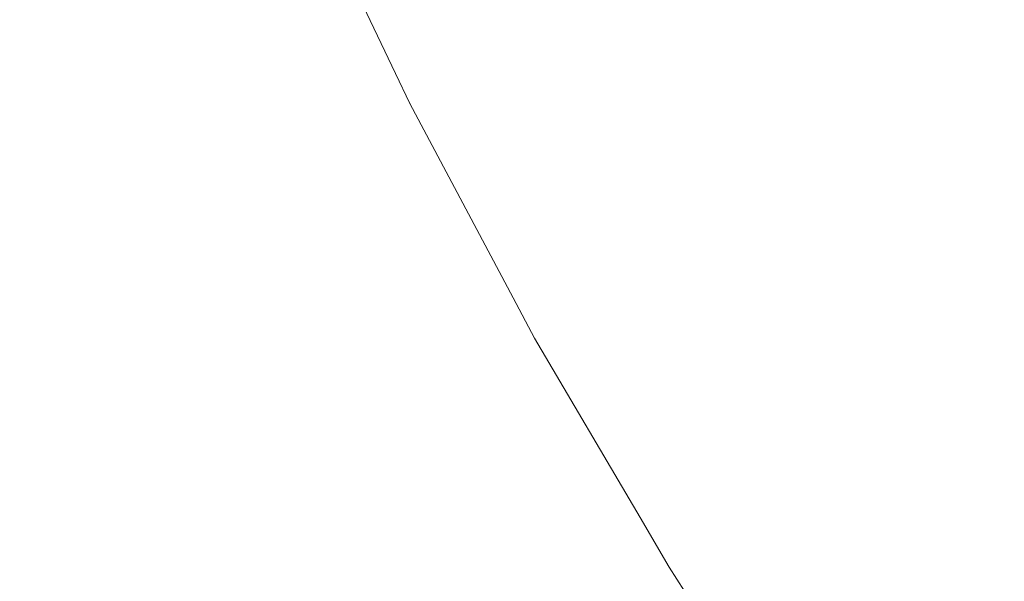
# Model space of a CAD drawing. Header units: centimetres. Extents: x -26.3 to 27.5, y 4.2 to 67.9.
# Tile 121 of 256: x -8.1776 to -8.1461, y 4.5949 to 4.6128. Entities that reach past the tile are written whole.
import ezdxf

# ---------------------------------------------------------------- set-up
doc = ezdxf.new("R2010")
doc.units = ezdxf.units.CM
doc.header["$LTSCALE"] = 2.54
doc.layers.add('Lucido design-1', color=7, linetype='Continuous')

# ---------------------------------------------------------------- blocks, each defined once
blk = doc.blocks.new('Gruppo-2-1')
at = {"color": 7, "linetype": 'Continuous', "lineweight": 9}
for points in [[(-25.986537, 5.900212, -1111.014164), (-25.986537, 4.300212, -1111.014164), (27.113463, 4.300212, -1111.014164), (27.113463, 5.900212, -1111.014164)], [(-25.986537, 5.900212, -1147.114164), (-25.986537, 4.300212, -1147.114164), (27.113463, 4.300212, -1147.114164), (27.113463, 5.900212, -1147.114164)]]:
    blk.add_3dface(points, dxfattribs=at)
for points, invisible_edges in [([(-8.160264, 4.612621, -1111.481627), (-8.163825, 4.620073, -1111.481627), (-8.162534, 4.620657, -1111.47777), (-8.158999, 4.613259, -1111.47777)], 15), ([(-8.160264, 4.612621, -1147.581627), (-8.163825, 4.620073, -1147.581627), (-8.162534, 4.620657, -1147.57777), (-8.158999, 4.613259, -1147.57777)], 15), ([(-8.161385, 4.612056, -1111.485536), (-8.164969, 4.619556, -1111.485536), (-8.163825, 4.620073, -1111.481627), (-8.160264, 4.612621, -1111.481627)], 15), ([(-8.161385, 4.612056, -1147.585536), (-8.164969, 4.619556, -1147.585536), (-8.163825, 4.620073, -1147.581627), (-8.160264, 4.612621, -1147.581627)], 15), ([(-8.162362, 4.611563, -1111.489489), (-8.165966, 4.619105, -1111.489489), (-8.164969, 4.619556, -1111.485536), (-8.161385, 4.612056, -1111.485536)], 15), ([(-8.162362, 4.611563, -1147.589489), (-8.165966, 4.619105, -1147.589489), (-8.164969, 4.619556, -1147.585536), (-8.161385, 4.612056, -1147.585536)], 15), ([(-8.144901, 4.611745, -1111.456076), (-8.148513, 4.618546, -1111.456076), (-8.146307, 4.619658, -1111.452761), (-8.142744, 4.61295, -1111.452761)], 15), ([(-8.144901, 4.611745, -1147.556076), (-8.148513, 4.618546, -1147.556076), (-8.146307, 4.619658, -1147.552761), (-8.142744, 4.61295, -1147.552761)], 15), ([(-8.163192, 4.611145, -1111.493481), (-8.166813, 4.618722, -1111.493481), (-8.165966, 4.619105, -1111.489489), (-8.162362, 4.611563, -1111.489489)], 15), ([(-8.163192, 4.611145, -1147.593481), (-8.166813, 4.618722, -1147.593481), (-8.165966, 4.619105, -1147.589489), (-8.162362, 4.611563, -1147.589489)], 15), ([(-8.163875, 4.6108, -1111.497503), (-8.16751, 4.618407, -1111.497503), (-8.166813, 4.618722, -1111.493481), (-8.163192, 4.611145, -1111.493481)], 15), ([(-8.163875, 4.6108, -1147.597503), (-8.16751, 4.618407, -1147.597503), (-8.166813, 4.618722, -1147.593481), (-8.163192, 4.611145, -1147.593481)], 15), ([(-8.146935, 4.610609, -1111.459487), (-8.150593, 4.617497, -1111.459487), (-8.148513, 4.618546, -1111.456076), (-8.144901, 4.611745, -1111.456076)], 15), ([(-8.146935, 4.610609, -1147.559487), (-8.150593, 4.617497, -1147.559487), (-8.148513, 4.618546, -1147.556076), (-8.144901, 4.611745, -1147.556076)], 15), ([(-8.164796, 4.610336, -1111.505614), (-8.168449, 4.617983, -1111.505614), (-8.168055, 4.618161, -1111.50155), (-8.164409, 4.610531, -1111.50155)], 15), ([(-8.164796, 4.610336, -1147.605614), (-8.168449, 4.617983, -1147.605614), (-8.168055, 4.618161, -1147.60155), (-8.164409, 4.610531, -1147.60155)], 15), ([(-8.164409, 4.610531, -1111.50155), (-8.168055, 4.618161, -1111.50155), (-8.16751, 4.618407, -1111.497503), (-8.163875, 4.6108, -1111.497503)], 15), ([(-8.164409, 4.610531, -1147.60155), (-8.168055, 4.618161, -1147.60155), (-8.16751, 4.618407, -1147.597503), (-8.163875, 4.6108, -1147.597503)], 15), ([(-8.165281, 4.610091, -1111.720125), (-8.168945, 4.617759, -1111.720125), (-8.168801, 4.617824, -1111.716136), (-8.16514, 4.610163, -1111.716136)], 15), ([(-8.165281, 4.610091, -1147.820125), (-8.168945, 4.617759, -1147.820125), (-8.168801, 4.617824, -1147.816136), (-8.16514, 4.610163, -1147.816136)], 15), ([(-8.16514, 4.610163, -1111.716136), (-8.168801, 4.617824, -1111.716136), (-8.168783, 4.617832, -1111.714164), (-8.165578, 4.611124, -1111.714164)], 11), ([(-8.16514, 4.610163, -1147.816136), (-8.168801, 4.617824, -1147.816136), (-8.168783, 4.617832, -1147.814164), (-8.165578, 4.611124, -1147.814164)], 11), ([(-8.168783, 4.617832, -1111.514164), (-8.165578, 4.611124, -1111.514164), (-8.165578, 4.611124, -1111.714164), (-8.168783, 4.617832, -1111.714164)], 10), ([(-8.165578, 4.611124, -1111.514164), (-8.168783, 4.617832, -1111.514164), (-8.168782, 4.617832, -1111.513619), (-8.165121, 4.610172, -1111.513619)], 14), ([(-8.168783, 4.617832, -1147.614164), (-8.165578, 4.611124, -1147.614164), (-8.165578, 4.611124, -1147.814164), (-8.168783, 4.617832, -1147.814164)], 10), ([(-8.165578, 4.611124, -1147.614164), (-8.168783, 4.617832, -1147.614164), (-8.168782, 4.617832, -1147.613619), (-8.165121, 4.610172, -1147.613619)], 14), ([(-8.165121, 4.610172, -1111.513619), (-8.168782, 4.617832, -1111.513619), (-8.168692, 4.617873, -1111.509689), (-8.165033, 4.610216, -1111.509689)], 15), ([(-8.165121, 4.610172, -1147.613619), (-8.168782, 4.617832, -1147.613619), (-8.168692, 4.617873, -1147.609689), (-8.165033, 4.610216, -1147.609689)], 15), ([(-8.165033, 4.610216, -1111.509689), (-8.168692, 4.617873, -1111.509689), (-8.168449, 4.617983, -1111.505614), (-8.164796, 4.610336, -1111.505614)], 15), ([(-8.165033, 4.610216, -1147.609689), (-8.168692, 4.617873, -1147.609689), (-8.168449, 4.617983, -1147.605614), (-8.164796, 4.610336, -1147.605614)], 15), ([(-8.165992, 4.609733, -1111.728083), (-8.16967, 4.617431, -1111.728083), (-8.169235, 4.617628, -1111.724109), (-8.165565, 4.609948, -1111.724109)], 15), ([(-8.165992, 4.609733, -1147.828083), (-8.16967, 4.617431, -1147.828083), (-8.169235, 4.617628, -1147.824109), (-8.165565, 4.609948, -1147.824109)], 15), ([(-8.165565, 4.609948, -1111.724109), (-8.169235, 4.617628, -1111.724109), (-8.168945, 4.617759, -1111.720125), (-8.165281, 4.610091, -1111.720125)], 15), ([(-8.165565, 4.609948, -1147.824109), (-8.169235, 4.617628, -1147.824109), (-8.168945, 4.617759, -1147.820125), (-8.165281, 4.610091, -1147.820125)], 15), ([(-8.148842, 4.609543, -1111.462988), (-8.152544, 4.616513, -1111.462988), (-8.150593, 4.617497, -1111.459487), (-8.146935, 4.610609, -1111.459487)], 15), ([(-8.148842, 4.609543, -1147.562988), (-8.152544, 4.616513, -1147.562988), (-8.150593, 4.617497, -1147.559487), (-8.146935, 4.610609, -1147.559487)], 15), ([(-8.166561, 4.609446, -1111.73204), (-8.170251, 4.617168, -1111.73204), (-8.16967, 4.617431, -1111.728083), (-8.165992, 4.609733, -1111.728083)], 15), ([(-8.166561, 4.609446, -1147.83204), (-8.170251, 4.617168, -1147.83204), (-8.16967, 4.617431, -1147.828083), (-8.165992, 4.609733, -1147.828083)], 15), ([(-8.167272, 4.609087, -1111.735974), (-8.170977, 4.61684, -1111.735974), (-8.170251, 4.617168, -1111.73204), (-8.166561, 4.609446, -1111.73204)], 15), ([(-8.167272, 4.609087, -1147.835974), (-8.170977, 4.61684, -1147.835974), (-8.170251, 4.617168, -1147.83204), (-8.166561, 4.609446, -1147.83204)], 15), ([(-8.168125, 4.608657, -1111.739877), (-8.171847, 4.616447, -1111.739877), (-8.170977, 4.61684, -1111.735974), (-8.167272, 4.609087, -1111.735974)], 15), ([(-8.168125, 4.608657, -1147.839877), (-8.171847, 4.616447, -1147.839877), (-8.170977, 4.61684, -1147.835974), (-8.167272, 4.609087, -1147.835974)], 15), ([(-8.169118, 4.608157, -1111.743744), (-8.172861, 4.615988, -1111.743744), (-8.171847, 4.616447, -1111.739877), (-8.168125, 4.608657, -1111.739877)], 15), ([(-8.169118, 4.608157, -1147.843744), (-8.172861, 4.615988, -1147.843744), (-8.171847, 4.616447, -1147.839877), (-8.168125, 4.608657, -1147.839877)], 15), ([(-8.15062, 4.60855, -1111.466573), (-8.154362, 4.615596, -1111.466573), (-8.152544, 4.616513, -1111.462988), (-8.148842, 4.609543, -1111.462988)], 15), ([(-8.15062, 4.60855, -1147.566573), (-8.154362, 4.615596, -1147.566573), (-8.152544, 4.616513, -1147.562988), (-8.148842, 4.609543, -1147.562988)], 15), ([(-8.170251, 4.607585, -1111.747567), (-8.174017, 4.615466, -1111.747567), (-8.172861, 4.615988, -1111.743744), (-8.169118, 4.608157, -1111.743744)], 15), ([(-8.170251, 4.607585, -1147.847567), (-8.174017, 4.615466, -1147.847567), (-8.172861, 4.615988, -1147.843744), (-8.169118, 4.608157, -1147.843744)], 15), ([(-8.171522, 4.606944, -1111.751341), (-8.175314, 4.61488, -1111.751341), (-8.174017, 4.615466, -1111.747567), (-8.170251, 4.607585, -1111.747567)], 15), ([(-8.171522, 4.606944, -1147.851341), (-8.175314, 4.61488, -1147.851341), (-8.174017, 4.615466, -1147.847567), (-8.170251, 4.607585, -1147.847567)], 15), ([(-8.152266, 4.60763, -1111.470236), (-8.156046, 4.614748, -1111.470236), (-8.154362, 4.615596, -1111.466573), (-8.15062, 4.60855, -1111.466573)], 15), ([(-8.152266, 4.60763, -1147.570236), (-8.156046, 4.614748, -1147.570236), (-8.154362, 4.615596, -1147.566573), (-8.15062, 4.60855, -1147.566573)], 15), ([(-8.17293, 4.606235, -1111.755058), (-8.176751, 4.61423, -1111.755058), (-8.175314, 4.61488, -1111.751341), (-8.171522, 4.606944, -1111.751341)], 15), ([(-8.17293, 4.606235, -1147.855058), (-8.176751, 4.61423, -1147.855058), (-8.175314, 4.61488, -1147.851341), (-8.171522, 4.606944, -1147.851341)], 15), ([(-8.153778, 4.606786, -1111.473971), (-8.157592, 4.613968, -1111.473971), (-8.156046, 4.614748, -1111.470236), (-8.152266, 4.60763, -1111.470236)], 15), ([(-8.153778, 4.606786, -1147.573971), (-8.157592, 4.613968, -1147.573971), (-8.156046, 4.614748, -1147.570236), (-8.152266, 4.60763, -1147.570236)], 15), ([(-8.174472, 4.605457, -1111.758712), (-8.178325, 4.613519, -1111.758712), (-8.176751, 4.61423, -1111.755058), (-8.17293, 4.606235, -1111.755058)], 15), ([(-8.174472, 4.605457, -1147.858712), (-8.178325, 4.613519, -1147.858712), (-8.176751, 4.61423, -1147.855058), (-8.17293, 4.606235, -1147.855058)], 15), ([(-8.155153, 4.606018, -1111.47777), (-8.158999, 4.613259, -1111.47777), (-8.157592, 4.613968, -1111.473971), (-8.153778, 4.606786, -1111.473971)], 15), ([(-8.155153, 4.606018, -1147.57777), (-8.158999, 4.613259, -1147.57777), (-8.157592, 4.613968, -1147.573971), (-8.153778, 4.606786, -1147.573971)], 15), ([(-8.176147, 4.604613, -1111.762298), (-8.180034, 4.612746, -1111.762298), (-8.178325, 4.613519, -1111.758712), (-8.174472, 4.605457, -1111.758712)], 15), ([(-8.176147, 4.604613, -1147.862298), (-8.180034, 4.612746, -1147.862298), (-8.178325, 4.613519, -1147.858712), (-8.174472, 4.605457, -1147.858712)], 15), ([(-8.15639, 4.605327, -1111.481627), (-8.160264, 4.612621, -1111.481627), (-8.158999, 4.613259, -1111.47777), (-8.155153, 4.606018, -1111.47777)], 15), ([(-8.15639, 4.605327, -1147.581627), (-8.160264, 4.612621, -1147.581627), (-8.158999, 4.613259, -1147.57777), (-8.155153, 4.606018, -1147.57777)], 15), ([(-8.177952, 4.603703, -1111.765808), (-8.181876, 4.611914, -1111.765808), (-8.180034, 4.612746, -1111.762298), (-8.176147, 4.604613, -1111.762298)], 15), ([(-8.177952, 4.603703, -1147.865808), (-8.181876, 4.611914, -1147.865808), (-8.180034, 4.612746, -1147.862298), (-8.176147, 4.604613, -1147.862298)], 15), ([(-8.157486, 4.604714, -1111.485536), (-8.161385, 4.612056, -1111.485536), (-8.160264, 4.612621, -1111.481627), (-8.15639, 4.605327, -1111.481627)], 15), ([(-8.157486, 4.604714, -1147.585536), (-8.161385, 4.612056, -1147.585536), (-8.160264, 4.612621, -1147.581627), (-8.15639, 4.605327, -1147.581627)], 15), ([(-8.158441, 4.604181, -1111.489489), (-8.162362, 4.611563, -1111.489489), (-8.161385, 4.612056, -1111.485536), (-8.157486, 4.604714, -1111.485536)], 15), ([(-8.158441, 4.604181, -1147.589489), (-8.162362, 4.611563, -1147.589489), (-8.161385, 4.612056, -1147.585536), (-8.157486, 4.604714, -1147.585536)], 15), ([(-8.159252, 4.603728, -1111.493481), (-8.163192, 4.611145, -1111.493481), (-8.162362, 4.611563, -1111.489489), (-8.158441, 4.604181, -1111.489489)], 15), ([(-8.159252, 4.603728, -1147.593481), (-8.163192, 4.611145, -1147.593481), (-8.162362, 4.611563, -1147.589489), (-8.158441, 4.604181, -1147.589489)], 15), ([(-8.142987, 4.603882, -1111.459487), (-8.146935, 4.610609, -1111.459487), (-8.144901, 4.611745, -1111.456076), (-8.141004, 4.605103, -1111.456076)], 15), ([(-8.142987, 4.603882, -1147.559487), (-8.146935, 4.610609, -1147.559487), (-8.144901, 4.611745, -1147.556076), (-8.141004, 4.605103, -1147.556076)], 15), ([(-8.165578, 4.611124, -1111.714164), (-8.165123, 4.610171, -1111.714164), (-8.16514, 4.610163, -1111.716136)], 10), ([(-8.165123, 4.610171, -1111.714164), (-8.165578, 4.611124, -1111.714164), (-8.165578, 4.611124, -1111.514164), (-8.165123, 4.610171, -1111.514164)], 10), ([(-8.165121, 4.610172, -1111.513619), (-8.165123, 4.610171, -1111.514164), (-8.165578, 4.611124, -1111.514164)], 9), ([(-8.165578, 4.611124, -1147.814164), (-8.165123, 4.610171, -1147.814164), (-8.16514, 4.610163, -1147.816136)], 10), ([(-8.165123, 4.610171, -1147.814164), (-8.165578, 4.611124, -1147.814164), (-8.165578, 4.611124, -1147.614164), (-8.165123, 4.610171, -1147.614164)], 10), ([(-8.165121, 4.610172, -1147.613619), (-8.165123, 4.610171, -1147.614164), (-8.165578, 4.611124, -1147.614164)], 9), ([(-8.15992, 4.603355, -1111.497503), (-8.163875, 4.6108, -1111.497503), (-8.163192, 4.611145, -1111.493481), (-8.159252, 4.603728, -1111.493481)], 15), ([(-8.15992, 4.603355, -1147.597503), (-8.163875, 4.6108, -1147.597503), (-8.163192, 4.611145, -1147.593481), (-8.159252, 4.603728, -1147.593481)], 15), ([(-8.160443, 4.603063, -1111.50155), (-8.164409, 4.610531, -1111.50155), (-8.163875, 4.6108, -1111.497503), (-8.15992, 4.603355, -1111.497503)], 15), ([(-8.160443, 4.603063, -1147.60155), (-8.164409, 4.610531, -1147.60155), (-8.163875, 4.6108, -1147.597503), (-8.15992, 4.603355, -1147.597503)], 15), ([(-8.144848, 4.602737, -1111.462988), (-8.148842, 4.609543, -1111.462988), (-8.146935, 4.610609, -1111.459487), (-8.142987, 4.603882, -1111.459487)], 15), ([(-8.144848, 4.602737, -1147.562988), (-8.148842, 4.609543, -1147.562988), (-8.146935, 4.610609, -1147.559487), (-8.142987, 4.603882, -1147.559487)], 15), ([(-8.161053, 4.602722, -1111.509689), (-8.165033, 4.610216, -1111.509689), (-8.164796, 4.610336, -1111.505614), (-8.160821, 4.602852, -1111.505614)], 15), ([(-8.161053, 4.602722, -1147.609689), (-8.165033, 4.610216, -1147.609689), (-8.164796, 4.610336, -1147.605614), (-8.160821, 4.602852, -1147.605614)], 15), ([(-8.160821, 4.602852, -1111.505614), (-8.164796, 4.610336, -1111.505614), (-8.164409, 4.610531, -1111.50155), (-8.160443, 4.603063, -1111.50155)], 15), ([(-8.160821, 4.602852, -1147.605614), (-8.164796, 4.610336, -1147.605614), (-8.164409, 4.610531, -1147.60155), (-8.160443, 4.603063, -1147.60155)], 15), ([(-8.16199, 4.602198, -1111.728083), (-8.165992, 4.609733, -1111.728083), (-8.165565, 4.609948, -1111.724109), (-8.161573, 4.602431, -1111.724109)], 15), ([(-8.16199, 4.602198, -1147.828083), (-8.165992, 4.609733, -1147.828083), (-8.165565, 4.609948, -1147.824109), (-8.161573, 4.602431, -1147.824109)], 15), ([(-8.161573, 4.602431, -1111.724109), (-8.165565, 4.609948, -1111.724109), (-8.165281, 4.610091, -1111.720125), (-8.161295, 4.602586, -1111.720125)], 15), ([(-8.161573, 4.602431, -1147.824109), (-8.165565, 4.609948, -1147.824109), (-8.165281, 4.610091, -1147.820125), (-8.161295, 4.602586, -1147.820125)], 15), ([(-8.161295, 4.602586, -1111.720125), (-8.165281, 4.610091, -1111.720125), (-8.16514, 4.610163, -1111.716136), (-8.161157, 4.602664, -1111.716136)], 15), ([(-8.161295, 4.602586, -1147.820125), (-8.165281, 4.610091, -1147.820125), (-8.16514, 4.610163, -1147.816136), (-8.161157, 4.602664, -1147.816136)], 15), ([(-8.161157, 4.602664, -1111.716136), (-8.16514, 4.610163, -1111.716136), (-8.165123, 4.610171, -1111.714164), (-8.161822, 4.603956, -1111.714164)], 11), ([(-8.161157, 4.602664, -1147.816136), (-8.16514, 4.610163, -1147.816136), (-8.165123, 4.610171, -1147.814164), (-8.161822, 4.603956, -1147.814164)], 11), ([(-8.161822, 4.603956, -1111.514164), (-8.165123, 4.610171, -1111.514164), (-8.165121, 4.610172, -1111.513619), (-8.161139, 4.602674, -1111.513619)], 14), ([(-8.161822, 4.603956, -1147.614164), (-8.165123, 4.610171, -1147.614164), (-8.165121, 4.610172, -1147.613619), (-8.161139, 4.602674, -1147.613619)], 14), ([(-8.165123, 4.610171, -1111.514164), (-8.161822, 4.603956, -1111.514164), (-8.161822, 4.603956, -1111.714164), (-8.165123, 4.610171, -1111.714164)], 10), ([(-8.165123, 4.610171, -1147.614164), (-8.161822, 4.603956, -1147.614164), (-8.161822, 4.603956, -1147.814164), (-8.165123, 4.610171, -1147.814164)], 10), ([(-8.161139, 4.602674, -1111.513619), (-8.165121, 4.610172, -1111.513619), (-8.165033, 4.610216, -1111.509689), (-8.161053, 4.602722, -1111.509689)], 15), ([(-8.161139, 4.602674, -1147.613619), (-8.165121, 4.610172, -1147.613619), (-8.165033, 4.610216, -1147.609689), (-8.161053, 4.602722, -1147.609689)], 15), ([(-8.162546, 4.601887, -1111.73204), (-8.166561, 4.609446, -1111.73204), (-8.165992, 4.609733, -1111.728083), (-8.16199, 4.602198, -1111.728083)], 15), ([(-8.162546, 4.601887, -1147.83204), (-8.166561, 4.609446, -1147.83204), (-8.165992, 4.609733, -1147.828083), (-8.16199, 4.602198, -1147.828083)], 15), ([(-8.163242, 4.601499, -1111.735974), (-8.167272, 4.609087, -1111.735974), (-8.166561, 4.609446, -1111.73204), (-8.162546, 4.601887, -1111.73204)], 15), ([(-8.163242, 4.601499, -1147.835974), (-8.167272, 4.609087, -1147.835974), (-8.166561, 4.609446, -1147.83204), (-8.162546, 4.601887, -1147.83204)], 15), ([(-8.146582, 4.601669, -1111.466573), (-8.15062, 4.60855, -1111.466573), (-8.148842, 4.609543, -1111.462988), (-8.144848, 4.602737, -1111.462988)], 15), ([(-8.146582, 4.601669, -1147.566573), (-8.15062, 4.60855, -1147.566573), (-8.148842, 4.609543, -1147.562988), (-8.144848, 4.602737, -1147.562988)], 15), ([(-8.164076, 4.601033, -1111.739877), (-8.168125, 4.608657, -1111.739877), (-8.167272, 4.609087, -1111.735974), (-8.163242, 4.601499, -1111.735974)], 15), ([(-8.164076, 4.601033, -1147.839877), (-8.168125, 4.608657, -1147.839877), (-8.167272, 4.609087, -1147.835974), (-8.163242, 4.601499, -1147.835974)], 15), ([(-8.165047, 4.600491, -1111.743744), (-8.169118, 4.608157, -1111.743744), (-8.168125, 4.608657, -1111.739877), (-8.164076, 4.601033, -1111.739877)], 15), ([(-8.165047, 4.600491, -1147.843744), (-8.169118, 4.608157, -1147.843744), (-8.168125, 4.608657, -1147.839877), (-8.164076, 4.601033, -1147.839877)], 15), ([(-8.148188, 4.60068, -1111.470236), (-8.152266, 4.60763, -1111.470236), (-8.15062, 4.60855, -1111.466573), (-8.146582, 4.601669, -1111.466573)], 15), ([(-8.148188, 4.60068, -1147.570236), (-8.152266, 4.60763, -1147.570236), (-8.15062, 4.60855, -1147.566573), (-8.146582, 4.601669, -1147.566573)], 15), ([(-8.166155, 4.599872, -1111.747567), (-8.170251, 4.607585, -1111.747567), (-8.169118, 4.608157, -1111.743744), (-8.165047, 4.600491, -1111.743744)], 15), ([(-8.166155, 4.599872, -1147.847567), (-8.170251, 4.607585, -1147.847567), (-8.169118, 4.608157, -1147.843744), (-8.165047, 4.600491, -1147.843744)], 15), ([(-8.167397, 4.599178, -1111.751341), (-8.171522, 4.606944, -1111.751341), (-8.170251, 4.607585, -1111.747567), (-8.166155, 4.599872, -1111.747567)], 15), ([(-8.167397, 4.599178, -1147.851341), (-8.171522, 4.606944, -1147.851341), (-8.170251, 4.607585, -1147.847567), (-8.166155, 4.599872, -1147.847567)], 15), ([(-8.149662, 4.599772, -1111.473971), (-8.153778, 4.606786, -1111.473971), (-8.152266, 4.60763, -1111.470236), (-8.148188, 4.60068, -1111.470236)], 15), ([(-8.149662, 4.599772, -1147.573971), (-8.153778, 4.606786, -1147.573971), (-8.152266, 4.60763, -1147.570236), (-8.148188, 4.60068, -1147.570236)], 15), ([(-8.168774, 4.598409, -1111.755058), (-8.17293, 4.606235, -1111.755058), (-8.171522, 4.606944, -1111.751341), (-8.167397, 4.599178, -1111.751341)], 15), ([(-8.168774, 4.598409, -1147.855058), (-8.17293, 4.606235, -1147.855058), (-8.171522, 4.606944, -1147.851341), (-8.167397, 4.599178, -1147.851341)], 15), ([(-8.151004, 4.598946, -1111.47777), (-8.155153, 4.606018, -1111.47777), (-8.153778, 4.606786, -1111.473971), (-8.149662, 4.599772, -1111.473971)], 15), ([(-8.151004, 4.598946, -1147.57777), (-8.155153, 4.606018, -1147.57777), (-8.153778, 4.606786, -1147.573971), (-8.149662, 4.599772, -1147.573971)], 15), ([(-8.170282, 4.597566, -1111.758712), (-8.174472, 4.605457, -1111.758712), (-8.17293, 4.606235, -1111.755058), (-8.168774, 4.598409, -1111.755058)], 15), ([(-8.170282, 4.597566, -1147.858712), (-8.174472, 4.605457, -1147.858712), (-8.17293, 4.606235, -1147.855058), (-8.168774, 4.598409, -1147.855058)], 15), ([(-8.15221, 4.598203, -1111.481627), (-8.15639, 4.605327, -1111.481627), (-8.155153, 4.606018, -1111.47777), (-8.151004, 4.598946, -1111.47777)], 15), ([(-8.15221, 4.598203, -1147.581627), (-8.15639, 4.605327, -1147.581627), (-8.155153, 4.606018, -1147.57777), (-8.151004, 4.598946, -1147.57777)], 15), ([(-8.171919, 4.596652, -1111.762298), (-8.176147, 4.604613, -1111.762298), (-8.174472, 4.605457, -1111.758712), (-8.170282, 4.597566, -1111.758712)], 15), ([(-8.171919, 4.596652, -1147.862298), (-8.176147, 4.604613, -1147.862298), (-8.174472, 4.605457, -1147.858712), (-8.170282, 4.597566, -1147.858712)], 15), ([(-8.153279, 4.597545, -1111.485536), (-8.157486, 4.604714, -1111.485536), (-8.15639, 4.605327, -1111.481627), (-8.15221, 4.598203, -1111.481627)], 15), ([(-8.153279, 4.597545, -1147.585536), (-8.157486, 4.604714, -1147.585536), (-8.15639, 4.605327, -1147.581627), (-8.15221, 4.598203, -1147.581627)], 15), ([(-8.173684, 4.595666, -1111.765808), (-8.177952, 4.603703, -1111.765808), (-8.176147, 4.604613, -1111.762298), (-8.171919, 4.596652, -1111.762298)], 15), ([(-8.173684, 4.595666, -1147.865808), (-8.177952, 4.603703, -1147.865808), (-8.176147, 4.604613, -1147.862298), (-8.171919, 4.596652, -1147.862298)], 15), ([(-8.15421, 4.596972, -1111.489489), (-8.158441, 4.604181, -1111.489489), (-8.157486, 4.604714, -1111.485536), (-8.153279, 4.597545, -1111.485536)], 15), ([(-8.15421, 4.596972, -1147.589489), (-8.158441, 4.604181, -1147.589489), (-8.157486, 4.604714, -1147.585536), (-8.153279, 4.597545, -1147.585536)], 15), ([(-8.155002, 4.596484, -1111.493481), (-8.159252, 4.603728, -1111.493481), (-8.158441, 4.604181, -1111.489489), (-8.15421, 4.596972, -1111.489489)], 15), ([(-8.155002, 4.596484, -1147.593481), (-8.159252, 4.603728, -1147.593481), (-8.158441, 4.604181, -1147.589489), (-8.15421, 4.596972, -1147.589489)], 15), ([(-8.175573, 4.59461, -1111.769238), (-8.179885, 4.602728, -1111.769238), (-8.177952, 4.603703, -1111.765808), (-8.173684, 4.595666, -1111.765808)], 15), ([(-8.175573, 4.59461, -1147.869238), (-8.179885, 4.602728, -1147.869238), (-8.177952, 4.603703, -1147.865808), (-8.173684, 4.595666, -1147.865808)], 15), ([(-8.161822, 4.603956, -1111.714164), (-8.16114, 4.602673, -1111.714164), (-8.161157, 4.602664, -1111.716136)], 10), ([(-8.16114, 4.602673, -1111.714164), (-8.161822, 4.603956, -1111.714164), (-8.161822, 4.603956, -1111.514164), (-8.16114, 4.602673, -1111.514164)], 10), ([(-8.161139, 4.602674, -1111.513619), (-8.16114, 4.602673, -1111.514164), (-8.161822, 4.603956, -1111.514164)], 9), ([(-8.161822, 4.603956, -1147.814164), (-8.16114, 4.602673, -1147.814164), (-8.161157, 4.602664, -1147.816136)], 10), ([(-8.16114, 4.602673, -1147.814164), (-8.161822, 4.603956, -1147.814164), (-8.161822, 4.603956, -1147.614164), (-8.16114, 4.602673, -1147.614164)], 10), ([(-8.161139, 4.602674, -1147.613619), (-8.16114, 4.602673, -1147.614164), (-8.161822, 4.603956, -1147.614164)], 9), ([(-8.155653, 4.596083, -1111.497503), (-8.15992, 4.603355, -1111.497503), (-8.159252, 4.603728, -1111.493481), (-8.155002, 4.596484, -1111.493481)], 15), ([(-8.155653, 4.596083, -1147.597503), (-8.15992, 4.603355, -1147.597503), (-8.159252, 4.603728, -1147.593481), (-8.155002, 4.596484, -1147.593481)], 15), ([(-8.156163, 4.595769, -1111.50155), (-8.160443, 4.603063, -1111.50155), (-8.15992, 4.603355, -1111.497503), (-8.155653, 4.596083, -1111.497503)], 15), ([(-8.156163, 4.595769, -1147.60155), (-8.160443, 4.603063, -1147.60155), (-8.15992, 4.603355, -1147.597503), (-8.155653, 4.596083, -1147.597503)], 15), ([(-8.156531, 4.595543, -1111.505614), (-8.160821, 4.602852, -1111.505614), (-8.160443, 4.603063, -1111.50155), (-8.156163, 4.595769, -1111.50155)], 15), ([(-8.156531, 4.595543, -1147.605614), (-8.160821, 4.602852, -1147.605614), (-8.160443, 4.603063, -1147.60155), (-8.156163, 4.595769, -1147.60155)], 15), ([(-8.177584, 4.593487, -1111.77258), (-8.181942, 4.601691, -1111.77258), (-8.179885, 4.602728, -1111.769238), (-8.175573, 4.59461, -1111.769238)], 15), ([(-8.177584, 4.593487, -1147.87258), (-8.181942, 4.601691, -1147.87258), (-8.179885, 4.602728, -1147.869238), (-8.175573, 4.59461, -1147.869238)], 15), ([(-8.156842, 4.595351, -1111.513619), (-8.161139, 4.602674, -1111.513619), (-8.161053, 4.602722, -1111.509689), (-8.156758, 4.595403, -1111.509689)], 15), ([(-8.156842, 4.595351, -1147.613619), (-8.161139, 4.602674, -1147.613619), (-8.161053, 4.602722, -1147.609689), (-8.156758, 4.595403, -1147.609689)], 15), ([(-8.156758, 4.595403, -1111.509689), (-8.161053, 4.602722, -1111.509689), (-8.160821, 4.602852, -1111.505614), (-8.156531, 4.595543, -1111.505614)], 15), ([(-8.156758, 4.595403, -1147.609689), (-8.161053, 4.602722, -1147.609689), (-8.160821, 4.602852, -1147.605614), (-8.156531, 4.595543, -1147.605614)], 15), ([(-8.142255, 4.594965, -1111.466573), (-8.146582, 4.601669, -1111.466573), (-8.144848, 4.602737, -1111.462988), (-8.140568, 4.596106, -1111.462988)], 15), ([(-8.142255, 4.594965, -1147.566573), (-8.146582, 4.601669, -1147.566573), (-8.144848, 4.602737, -1147.562988), (-8.140568, 4.596106, -1147.562988)], 15), ([(-8.157672, 4.59484, -1111.728083), (-8.16199, 4.602198, -1111.728083), (-8.161573, 4.602431, -1111.724109), (-8.157265, 4.595091, -1111.724109)], 15), ([(-8.157672, 4.59484, -1147.828083), (-8.16199, 4.602198, -1147.828083), (-8.161573, 4.602431, -1147.824109), (-8.157265, 4.595091, -1147.824109)], 15), ([(-8.157265, 4.595091, -1111.724109), (-8.161573, 4.602431, -1111.724109), (-8.161295, 4.602586, -1111.720125), (-8.156995, 4.595257, -1111.720125)], 15), ([(-8.157265, 4.595091, -1147.824109), (-8.161573, 4.602431, -1147.824109), (-8.161295, 4.602586, -1147.820125), (-8.156995, 4.595257, -1147.820125)], 15), ([(-8.156995, 4.595257, -1111.720125), (-8.161295, 4.602586, -1111.720125), (-8.161157, 4.602664, -1111.716136), (-8.15686, 4.59534, -1111.716136)], 15), ([(-8.156995, 4.595257, -1147.820125), (-8.161295, 4.602586, -1147.820125), (-8.161157, 4.602664, -1147.816136), (-8.15686, 4.59534, -1147.816136)], 15), ([(-8.15686, 4.59534, -1111.716136), (-8.161157, 4.602664, -1111.716136), (-8.16114, 4.602673, -1111.714164), (-8.157775, 4.596938, -1111.714164)], 11), ([(-8.15686, 4.59534, -1147.816136), (-8.161157, 4.602664, -1147.816136), (-8.16114, 4.602673, -1147.814164), (-8.157775, 4.596938, -1147.814164)], 11), ([(-8.157775, 4.596938, -1111.514164), (-8.16114, 4.602673, -1111.514164), (-8.161139, 4.602674, -1111.513619), (-8.156842, 4.595351, -1111.513619)], 14), ([(-8.157775, 4.596938, -1147.614164), (-8.16114, 4.602673, -1147.614164), (-8.161139, 4.602674, -1147.613619), (-8.156842, 4.595351, -1147.613619)], 14), ([(-8.16114, 4.602673, -1111.514164), (-8.157775, 4.596938, -1111.514164), (-8.157775, 4.596938, -1111.714164), (-8.16114, 4.602673, -1111.714164)], 10), ([(-8.16114, 4.602673, -1147.614164), (-8.157775, 4.596938, -1147.614164), (-8.157775, 4.596938, -1147.814164), (-8.16114, 4.602673, -1147.814164)], 10), ([(-8.158215, 4.594506, -1111.73204), (-8.162546, 4.601887, -1111.73204), (-8.16199, 4.602198, -1111.728083), (-8.157672, 4.59484, -1111.728083)], 15), ([(-8.158215, 4.594506, -1147.83204), (-8.162546, 4.601887, -1147.83204), (-8.16199, 4.602198, -1147.828083), (-8.157672, 4.59484, -1147.828083)], 15), ([(-8.158893, 4.594088, -1111.735974), (-8.163242, 4.601499, -1111.735974), (-8.162546, 4.601887, -1111.73204), (-8.158215, 4.594506, -1111.73204)], 15), ([(-8.158893, 4.594088, -1147.835974), (-8.163242, 4.601499, -1147.835974), (-8.162546, 4.601887, -1147.83204), (-8.158215, 4.594506, -1147.83204)], 15), ([(-8.159706, 4.593588, -1111.739877), (-8.164076, 4.601033, -1111.739877), (-8.163242, 4.601499, -1111.735974), (-8.158893, 4.594088, -1111.735974)], 15), ([(-8.159706, 4.593588, -1147.839877), (-8.164076, 4.601033, -1147.839877), (-8.163242, 4.601499, -1147.835974), (-8.158893, 4.594088, -1147.835974)], 15), ([(-8.143818, 4.593909, -1111.470236), (-8.148188, 4.60068, -1111.470236), (-8.146582, 4.601669, -1111.466573), (-8.142255, 4.594965, -1111.466573)], 15), ([(-8.143818, 4.593909, -1147.570236), (-8.148188, 4.60068, -1147.570236), (-8.146582, 4.601669, -1147.566573), (-8.142255, 4.594965, -1147.566573)], 15), ([(-8.160654, 4.593004, -1111.743744), (-8.165047, 4.600491, -1111.743744), (-8.164076, 4.601033, -1111.739877), (-8.159706, 4.593588, -1111.739877)], 15), ([(-8.160654, 4.593004, -1147.843744), (-8.165047, 4.600491, -1147.843744), (-8.164076, 4.601033, -1147.839877), (-8.159706, 4.593588, -1147.839877)], 15), ([(-8.145252, 4.592939, -1111.473971), (-8.149662, 4.599772, -1111.473971), (-8.148188, 4.60068, -1111.470236), (-8.143818, 4.593909, -1111.470236)], 15), ([(-8.145252, 4.592939, -1147.573971), (-8.149662, 4.599772, -1147.573971), (-8.148188, 4.60068, -1147.570236), (-8.143818, 4.593909, -1147.570236)], 15), ([(-8.161734, 4.592339, -1111.747567), (-8.166155, 4.599872, -1111.747567), (-8.165047, 4.600491, -1111.743744), (-8.160654, 4.593004, -1111.743744)], 15), ([(-8.161734, 4.592339, -1147.847567), (-8.166155, 4.599872, -1147.847567), (-8.165047, 4.600491, -1147.843744), (-8.160654, 4.593004, -1147.843744)], 15), ([(-8.162946, 4.591593, -1111.751341), (-8.167397, 4.599178, -1111.751341), (-8.166155, 4.599872, -1111.747567), (-8.161734, 4.592339, -1111.747567)], 15), ([(-8.162946, 4.591593, -1147.851341), (-8.167397, 4.599178, -1147.851341), (-8.166155, 4.599872, -1147.847567), (-8.161734, 4.592339, -1147.847567)], 15), ([(-8.146558, 4.592057, -1111.47777), (-8.151004, 4.598946, -1111.47777), (-8.149662, 4.599772, -1111.473971), (-8.145252, 4.592939, -1111.473971)], 15), ([(-8.146558, 4.592057, -1147.57777), (-8.151004, 4.598946, -1147.57777), (-8.149662, 4.599772, -1147.573971), (-8.145252, 4.592939, -1147.573971)], 15), ([(-8.164289, 4.590766, -1111.755058), (-8.168774, 4.598409, -1111.755058), (-8.167397, 4.599178, -1111.751341), (-8.162946, 4.591593, -1111.751341)], 15), ([(-8.164289, 4.590766, -1147.855058), (-8.168774, 4.598409, -1147.855058), (-8.167397, 4.599178, -1147.851341), (-8.162946, 4.591593, -1147.851341)], 15), ([(-8.147731, 4.591264, -1111.481627), (-8.15221, 4.598203, -1111.481627), (-8.151004, 4.598946, -1111.47777), (-8.146558, 4.592057, -1111.47777)], 15), ([(-8.147731, 4.591264, -1147.581627), (-8.15221, 4.598203, -1147.581627), (-8.151004, 4.598946, -1147.57777), (-8.146558, 4.592057, -1147.57777)], 15), ([(-8.16576, 4.589861, -1111.758712), (-8.170282, 4.597566, -1111.758712), (-8.168774, 4.598409, -1111.755058), (-8.164289, 4.590766, -1111.755058)], 15), ([(-8.16576, 4.589861, -1147.858712), (-8.170282, 4.597566, -1147.858712), (-8.168774, 4.598409, -1147.855058), (-8.164289, 4.590766, -1147.855058)], 15), ([(-8.148772, 4.590561, -1111.485536), (-8.153279, 4.597545, -1111.485536), (-8.15221, 4.598203, -1111.481627), (-8.147731, 4.591264, -1111.481627)], 15), ([(-8.148772, 4.590561, -1147.585536), (-8.153279, 4.597545, -1147.585536), (-8.15221, 4.598203, -1147.581627), (-8.147731, 4.591264, -1147.581627)], 15), ([(-8.167357, 4.588877, -1111.762298), (-8.171919, 4.596652, -1111.762298), (-8.170282, 4.597566, -1111.758712), (-8.16576, 4.589861, -1111.758712)], 15), ([(-8.167357, 4.588877, -1147.862298), (-8.171919, 4.596652, -1147.862298), (-8.170282, 4.597566, -1147.858712), (-8.16576, 4.589861, -1147.858712)], 15), ([(-8.149678, 4.589948, -1111.489489), (-8.15421, 4.596972, -1111.489489), (-8.153279, 4.597545, -1111.485536), (-8.148772, 4.590561, -1111.485536)], 15), ([(-8.149678, 4.589948, -1147.589489), (-8.15421, 4.596972, -1147.589489), (-8.153279, 4.597545, -1147.585536), (-8.148772, 4.590561, -1147.585536)], 15), ([(-8.157775, 4.596938, -1111.714164), (-8.156843, 4.595351, -1111.714164), (-8.15686, 4.59534, -1111.716136)], 10), ([(-8.156843, 4.595351, -1111.714164), (-8.157775, 4.596938, -1111.714164), (-8.157775, 4.596938, -1111.514164), (-8.156843, 4.595351, -1111.514164)], 10), ([(-8.156842, 4.595351, -1111.513619), (-8.156843, 4.595351, -1111.514164), (-8.157775, 4.596938, -1111.514164)], 9), ([(-8.157775, 4.596938, -1147.814164), (-8.156843, 4.595351, -1147.814164), (-8.15686, 4.59534, -1147.816136)], 10), ([(-8.156843, 4.595351, -1147.814164), (-8.157775, 4.596938, -1147.814164), (-8.157775, 4.596938, -1147.614164), (-8.156843, 4.595351, -1147.614164)], 10), ([(-8.156842, 4.595351, -1147.613619), (-8.156843, 4.595351, -1147.614164), (-8.157775, 4.596938, -1147.614164)], 9), ([(-8.150448, 4.589428, -1111.493481), (-8.155002, 4.596484, -1111.493481), (-8.15421, 4.596972, -1111.489489), (-8.149678, 4.589948, -1111.489489)], 15), ([(-8.150448, 4.589428, -1147.593481), (-8.155002, 4.596484, -1147.593481), (-8.15421, 4.596972, -1147.589489), (-8.149678, 4.589948, -1147.589489)], 15), ([(-8.169078, 4.587817, -1111.765808), (-8.173684, 4.595666, -1111.765808), (-8.171919, 4.596652, -1111.762298), (-8.167357, 4.588877, -1111.762298)], 15), ([(-8.169078, 4.587817, -1147.865808), (-8.173684, 4.595666, -1147.865808), (-8.171919, 4.596652, -1147.862298), (-8.167357, 4.588877, -1147.862298)], 15), ([(-8.151081, 4.589, -1111.497503), (-8.155653, 4.596083, -1111.497503), (-8.155002, 4.596484, -1111.493481), (-8.150448, 4.589428, -1111.493481)], 15), ([(-8.151081, 4.589, -1147.597503), (-8.155653, 4.596083, -1147.597503), (-8.155002, 4.596484, -1147.593481), (-8.150448, 4.589428, -1147.593481)], 15), ([(-8.151578, 4.588664, -1111.50155), (-8.156163, 4.595769, -1111.50155), (-8.155653, 4.596083, -1111.497503), (-8.151081, 4.589, -1111.497503)], 15), ([(-8.151578, 4.588664, -1147.60155), (-8.156163, 4.595769, -1147.60155), (-8.155653, 4.596083, -1147.597503), (-8.151081, 4.589, -1147.597503)], 15), ([(-8.170921, 4.586683, -1111.769238), (-8.175573, 4.59461, -1111.769238), (-8.173684, 4.595666, -1111.765808), (-8.169078, 4.587817, -1111.765808)], 15), ([(-8.170921, 4.586683, -1147.869238), (-8.175573, 4.59461, -1147.869238), (-8.173684, 4.595666, -1147.865808), (-8.169078, 4.587817, -1147.865808)], 15), ([(-8.152156, 4.588273, -1111.509689), (-8.156758, 4.595403, -1111.509689), (-8.156531, 4.595543, -1111.505614), (-8.151936, 4.588422, -1111.505614)], 15), ([(-8.152156, 4.588273, -1147.609689), (-8.156758, 4.595403, -1147.609689), (-8.156531, 4.595543, -1147.605614), (-8.151936, 4.588422, -1147.605614)], 15), ([(-8.151936, 4.588422, -1111.505614), (-8.156531, 4.595543, -1111.505614), (-8.156163, 4.595769, -1111.50155), (-8.151578, 4.588664, -1111.50155)], 15), ([(-8.151936, 4.588422, -1147.605614), (-8.156531, 4.595543, -1147.605614), (-8.156163, 4.595769, -1147.60155), (-8.151578, 4.588664, -1147.60155)], 15), ([(-8.15265, 4.587939, -1111.724109), (-8.157265, 4.595091, -1111.724109), (-8.156995, 4.595257, -1111.720125), (-8.152387, 4.588117, -1111.720125)], 15), ([(-8.15265, 4.587939, -1147.824109), (-8.157265, 4.595091, -1147.824109), (-8.156995, 4.595257, -1147.820125), (-8.152387, 4.588117, -1147.820125)], 15), ([(-8.152387, 4.588117, -1111.720125), (-8.156995, 4.595257, -1111.720125), (-8.15686, 4.59534, -1111.716136), (-8.152255, 4.588206, -1111.716136)], 15), ([(-8.152387, 4.588117, -1147.820125), (-8.156995, 4.595257, -1147.820125), (-8.15686, 4.59534, -1147.816136), (-8.152255, 4.588206, -1147.816136)], 15), ([(-8.152255, 4.588206, -1111.716136), (-8.15686, 4.59534, -1111.716136), (-8.156843, 4.595351, -1111.714164), (-8.153444, 4.590083, -1111.714164)], 11), ([(-8.152255, 4.588206, -1147.816136), (-8.15686, 4.59534, -1147.816136), (-8.156843, 4.595351, -1147.814164), (-8.153444, 4.590083, -1147.814164)], 11), ([(-8.156843, 4.595351, -1111.514164), (-8.153444, 4.590083, -1111.514164), (-8.153444, 4.590083, -1111.714164), (-8.156843, 4.595351, -1111.714164)], 10), ([(-8.153444, 4.590083, -1111.514164), (-8.156843, 4.595351, -1111.514164), (-8.156842, 4.595351, -1111.513619), (-8.152238, 4.588218, -1111.513619)], 14), ([(-8.156843, 4.595351, -1147.614164), (-8.153444, 4.590083, -1147.614164), (-8.153444, 4.590083, -1147.814164), (-8.156843, 4.595351, -1147.814164)], 10), ([(-8.153444, 4.590083, -1147.614164), (-8.156843, 4.595351, -1147.614164), (-8.156842, 4.595351, -1147.613619), (-8.152238, 4.588218, -1147.613619)], 14), ([(-8.152238, 4.588218, -1111.513619), (-8.156842, 4.595351, -1111.513619), (-8.156758, 4.595403, -1111.509689), (-8.152156, 4.588273, -1111.509689)], 15), ([(-8.152238, 4.588218, -1147.613619), (-8.156842, 4.595351, -1147.613619), (-8.156758, 4.595403, -1147.609689), (-8.152156, 4.588273, -1147.609689)], 15), ([(-8.153046, 4.587672, -1111.728083), (-8.157672, 4.59484, -1111.728083), (-8.157265, 4.595091, -1111.724109), (-8.15265, 4.587939, -1111.724109)], 15), ([(-8.153046, 4.587672, -1147.828083), (-8.157672, 4.59484, -1147.828083), (-8.157265, 4.595091, -1147.824109), (-8.15265, 4.587939, -1147.824109)], 15)]:
    blk.add_3dface(points, dxfattribs=dict(at, invisible_edges=invisible_edges))
blk = doc.blocks.new('Gruppo-3-1')
at = {"color": 7}
blk.add_blockref('Gruppo-2-1', (0, 0), dxfattribs=at)

msp = doc.modelspace()

# ---------------------------------------------------------------- block references
at = {"layer": 'Lucido design-1', "color": 7}
msp.add_blockref('Gruppo-3-1', (0, 0), dxfattribs=at)

doc.saveas('drawing.dxf')
